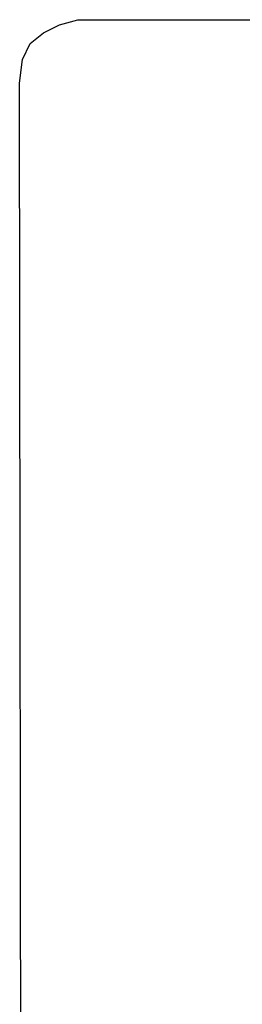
# Model space of a CAD drawing. Header units: millimetres. Extents: x 5 to 192, y 6 to 95.
# Tile 57 of 59: x 129.56 to 133.29, y 55.77 to 72.26. Entities that reach past the tile are written whole.
import ezdxf

# ---------------------------------------------------------------- set-up
doc = ezdxf.new("R2010")
doc.units = ezdxf.units.MM
doc.header["$MEASUREMENT"] = 0
doc.layers.add('Vrstva 1', color=7, linetype='Continuous')

msp = doc.modelspace()

# ---------------------------------------------------------------- linework, layer by layer
at = {"layer": 'Vrstva 1', "color": 250, "lineweight": 25}
msp.add_open_spline([(133.969, 28.092), (133.969, 28.092), (130.699, 28.092), (130.699, 28.092), (130.699, 28.092), (130.699, 28.092), (130.35, 28.136), (130.35, 28.136), (130.35, 28.136), (130.35, 28.136), (130.089, 28.267), (130.089, 28.267), (130.089, 28.267), (130.089, 28.267), (129.914, 28.485), (129.914, 28.485), (129.914, 28.485), (129.914, 28.485), (129.74, 28.746), (129.74, 28.746), (129.74, 28.746), (129.74, 28.746), (129.653, 29.008), (129.653, 29.008), (129.653, 29.008), (129.653, 29.008), (129.609, 29.27), (129.609, 29.27), (129.609, 29.27), (129.609, 29.27), (129.557, 71.197), (129.557, 71.197), (129.557, 71.197), (129.557, 71.197), (129.602, 71.596), (129.602, 71.596), (129.602, 71.596), (129.602, 71.596), (129.735, 71.862), (129.735, 71.862), (129.735, 71.862), (129.735, 71.862), (129.956, 72.039), (129.956, 72.039), (129.956, 72.039), (129.956, 72.039), (130.222, 72.172), (130.222, 72.172), (130.222, 72.172), (130.222, 72.172), (130.532, 72.26), (130.532, 72.26), (130.532, 72.26), (130.532, 72.26), (133.987, 72.26), (133.987, 72.26)], degree=3, knots=[0, 0, 0, 0, 0.071429, 0.071429, 0.071429, 0.071429, 0.142857, 0.142857, 0.142857, 0.142857, 0.214286, 0.214286, 0.214286, 0.214286, 0.285714, 0.285714, 0.285714, 0.285714, 0.357143, 0.357143, 0.357143, 0.357143, 0.428571, 0.428571, 0.428571, 0.428571, 0.5, 0.5, 0.5, 0.5, 0.571429, 0.571429, 0.571429, 0.571429, 0.642857, 0.642857, 0.642857, 0.642857, 0.714286, 0.714286, 0.714286, 0.714286, 0.785714, 0.785714, 0.785714, 0.785714, 0.857143, 0.857143, 0.857143, 0.857143, 0.928571, 0.928571, 0.928571, 0.928571, 1, 1, 1, 1], dxfattribs=at)

doc.saveas('drawing.dxf')
